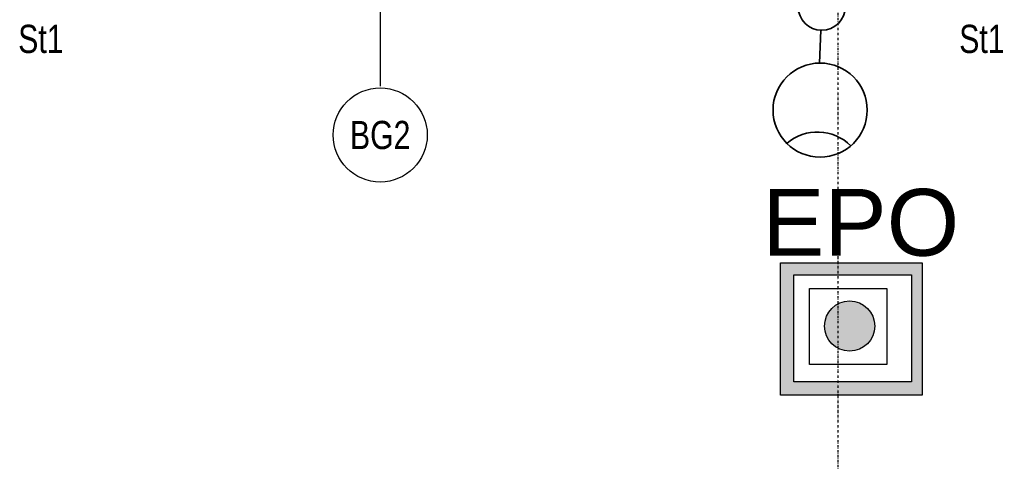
# Model space of a CAD drawing. Header units: centimetres. Extents: x 42630 to 130002, y 15 to 29179.
# Tile 70 of 175: x 50638 to 51161, y 4223 to 4462. Entities that reach past the tile are written whole.
import ezdxf
from ezdxf.enums import TextEntityAlignment as Align

# ---------------------------------------------------------------- set-up
doc = ezdxf.new("R2010")
doc.units = ezdxf.units.CM
doc.header["$LTSCALE"] = 0.01
for name, pattern in [('Ciągłe', [0]), ('DASHDOT2', [12.7, 6.35, -3.175, 0, -3.175]), ('HIDDEN', [9.525, 6.35, -3.175])]:
    doc.linetypes.add(name, pattern=pattern)
doc.layers.get('0').update_dxf_attribs({"color": 253})
for name, color, linetype in [('A-ELEWACJE', 253, 'Continuous'), ('A-Grid', 253, 'DASHDOT2'), ('CKDRZWI_OS', 253, 'Continuous'), ('CKOTOCZKI', 253, 'Continuous'), ('CKOTOCZKI_OPIS', 253, 'Ciągłe'), ('E2', 5, 'Continuous'), ('E_ramka_wew', 10, 'Continuous'), ('OPIS_K_WYK', 253, 'Continuous')]:
    doc.layers.add(name, color=color, linetype=linetype)
doc.layers.add('E-kabel', color=1, linetype='Continuous', lineweight=35)
doc.styles.add('Arial', font='arial.ttf')
doc.styles.get("Standard").update_dxf_attribs({"font": 'ic-simplex.shx', "width": 0.8})

# ---------------------------------------------------------------- blocks, each defined once
blk = doc.blocks.new('A$7E8814A102C37C')
at = {"layer": 'A-Grid', "ltscale": 20}
blk.add_lwpolyline([(1500, -130), (1500, -1964.5)], dxfattribs=at)
blk = doc.blocks.new('CK_BUBBLE_1_0_0')
at = {"color": 0, "linetype": 'ByBlock', "lineweight": -2, "ltscale": 2}
blk.add_circle((0, 0), 1, dxfattribs=at)
at = {"color": 0, "linetype": 'ByBlock', "lineweight": -2, "ltscale": 2, "width": 0.8}
blk.add_attdef('NUM1', text='', height=15, rotation=90, dxfattribs=at).set_placement((6915.991, -4954.524), align=Align.MIDDLE_CENTER)

msp = doc.modelspace()

# ---------------------------------------------------------------- hatches: boundary and pattern name
at = {"layer": 'E_ramka_wew'}
h = msp.add_hatch(color=1, dxfattribs=at)
h.dxf.hatch_style = 1
h.paths.add_polyline_path([(51042.281, 4332.811), (51042.281, 4262.444), (51117.502, 4262.444), (51117.502, 4332.811)])
h.paths.add_polyline_path([(51049.39, 4326.48), (51049.39, 4269.61), (51111.947, 4269.61), (51111.947, 4326.48)], flags=16)
h = msp.add_hatch(color=1, dxfattribs=at)
h.dxf.hatch_style = 1
edge = h.paths.add_edge_path()
edge.add_ellipse((51079.003, 4299.244), major_axis=(13.329, 0), ratio=1, start_angle=0, end_angle=360)

# ---------------------------------------------------------------- linework, layer by layer
at = {"layer": 'A-ELEWACJE'}
msp.add_lwpolyline([(51057.759, 4319.144), (51098.77, 4319.144), (51098.77, 4278.773), (51057.759, 4278.773)], close=True, dxfattribs=at)
at = {"layer": 'CKDRZWI_OS'}
msp.add_line((50829.581, 4569.91), (50829.581, 4426.781), dxfattribs=at)
at = {"layer": 'E-kabel'}
msp.add_line((51063.703, 4456.492), (51063.051, 4439.01), dxfattribs=at)
for centre, radius in [((51064.169, 4468.983), 12.5), ((51063.302, 4414.053), 25)]:
    msp.add_circle(centre, radius, dxfattribs=at)
msp.add_arc((51061.935, 4377.411), 25, 45.03202, 130.69614, dxfattribs=at)
at = {"layer": 'E_ramka_wew', "color": 1}
for points in [[(51042.281, 4332.811), (51117.502, 4332.811), (51117.502, 4262.444), (51042.281, 4262.444)], [(51049.39, 4326.48), (51111.947, 4326.48), (51111.947, 4269.61), (51049.39, 4269.61)]]:
    msp.add_lwpolyline(points, close=True, dxfattribs=at)
msp.add_circle((51079.003, 4299.244), 13.329, dxfattribs=at)

# ---------------------------------------------------------------- block references
at = {"layer": 'A-Grid', "lineweight": -3}
msp.add_blockref('A$7E8814A102C37C', (49572.82, 6187.604), dxfattribs=at)
at = {"layer": 'CKOTOCZKI', "ltscale": 2}
ref = msp.add_blockref('CK_BUBBLE_1_0_0', (50829.581, 4400.811), dxfattribs=dict(at, xscale=25, yscale=25, zscale=25, rotation=360))
ref.add_attrib('NUM1', 'BG2', dxfattribs={"layer": 'CKOTOCZKI_OPIS', "ltscale": 2, "height": 15, "width": 0.8}).set_placement((50829.581, 4400.811), align=Align.MIDDLE_CENTER)

# ---------------------------------------------------------------- texts
at = {"layer": 'E2', "color": 1, "linetype": 'HIDDEN', "style": 'Arial'}
msp.add_text('EPO', height=35.496, dxfattribs=at).set_placement((51084.91, 4325.983), align=Align.BOTTOM_CENTER)
at = {"layer": 'OPIS_K_WYK', "linetype": 'Continuous', "width": 0.8}
for p in [(50637.242, 4444.396), (51137.242, 4444.396)]:
    msp.add_text('St1', height=15, dxfattribs=at).set_placement(p)

doc.saveas('drawing.dxf')
